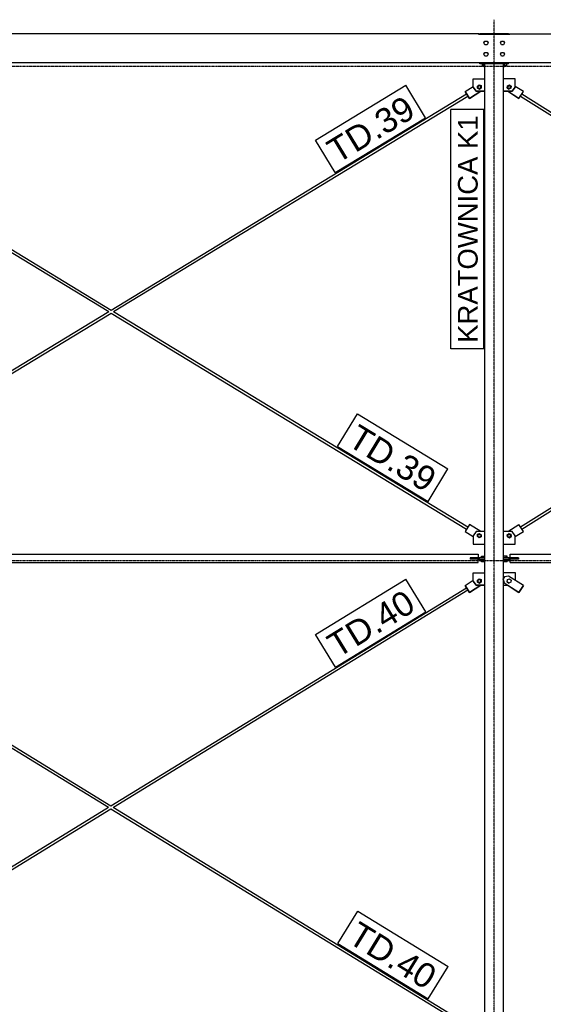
# Model space of a CAD drawing. Header units: millimetres. Extents: x -288865 to 11255, y 102926 to 380857.
# Tile 89 of 142: x -161327 to -158786, y 274757 to 279538. Entities that reach past the tile are written whole.
import ezdxf

# ---------------------------------------------------------------- set-up
doc = ezdxf.new("R2010")
doc.units = ezdxf.units.MM
doc.header["$MEASUREMENT"] = 0
doc.set_wipeout_variables(frame=1)
doc.linetypes.add('DXK_LINE_DOT3', pattern=[5.9187, 2.979, -0.9799, 0.9799, -0.9799])
for name, color, linetype in [('TS_INNE_OBIEKTY', 7, 'Continuous'), ('TS_LINIE_WIDOCZNE', 7, 'Continuous'), ('TS_OPISY', 7, 'Continuous'), ('TS_OPISY_LINIE', 7, 'Continuous'), ('TS_OPISY_RAMKA', 7, 'Continuous')]:
    doc.layers.add(name, color=color, linetype=linetype)
doc.styles.add('ARIAL', font='arial.ttf')

# ---------------------------------------------------------------- blocks, each defined once
blk = doc.blocks.new('Part-65880428-1392 - 1330')
at = {"layer": 'TS_LINIE_WIDOCZNE', "color": 1, "linetype": 'Continuous'}
for p, q in [((38422.7, 59829.8), (38407.7, 59809.8)), ((38464.5, 59829.8), (38422.7, 59829.8)), ((38407.7, 59809.8), (38407.7, 59769.6)), ((38407.7, 59769.8), (38464.5, 59769.8)), ((38430.7, 59809.8), (38431, 59811.9)), ((38431, 59807.6), (38430.7, 59809.8)), ((38431, 59811.9), (38432, 59813.9)), ((38432, 59805.7), (38431, 59807.6)), ((38432, 59813.9), (38433.5, 59815.4)), ((38433.5, 59804.1), (38432, 59805.7)), ((38433.5, 59815.4), (38435.5, 59816.4)), ((38435.5, 59803.1), (38433.5, 59804.1)), ((38435.5, 59816.4), (38437.7, 59816.8)), ((38437.6, 59802.8), (38435.5, 59803.1)), ((38439.8, 59803.1), (38437.6, 59802.8)), ((38437.7, 59816.6), (38437.7, 59816.8)), ((38437.7, 59816.8), (38439.8, 59816.4)), ((38439.8, 59816.4), (38441.8, 59815.4)), ((38441.8, 59804.1), (38439.8, 59803.1)), ((38441.8, 59815.4), (38443.3, 59813.9)), ((38443.3, 59805.6), (38441.8, 59804.1)), ((38443.3, 59813.9), (38444.3, 59811.9)), ((38444.3, 59807.6), (38443.3, 59805.6)), ((38444.3, 59811.9), (38444.7, 59809.8)), ((38444.7, 59809.8), (38444.3, 59807.6)), ((38407.7, 59769.6), (38464.5, 59769.6))]:
    blk.add_line(p, q, dxfattribs=at)
blk = doc.blocks.new('Part-65880428-1750 - 1330')
at = {"layer": 'TS_LINIE_WIDOCZNE', "color": 1, "linetype": 'Continuous'}
blk.add_line((38435, 62247.5), (38440, 62247.5), dxfattribs=at)
blk = doc.blocks.new('Part-65880428-1370 - 1330')
at = {"layer": 'TS_LINIE_WIDOCZNE', "color": 1, "linetype": 'Continuous'}
for p, q in [((38407.6, 59590), (38407.6, 59630)), ((38407.6, 59630), (38464.5, 59630)), ((38407.6, 59589.8), (38407.6, 59590)), ((38407.6, 59590), (38422.6, 59570)), ((38422.6, 59569.8), (38407.6, 59589.8)), ((38430.6, 59590.1), (38431, 59592.3)), ((38431, 59588), (38430.6, 59590.1)), ((38431, 59592.1), (38430.7, 59590.1)), ((38431, 59592.3), (38432, 59594.2)), ((38432, 59594.1), (38431, 59592.1)), ((38432, 59586), (38431, 59588)), ((38432, 59594.2), (38433.5, 59595.8)), ((38433.5, 59595.6), (38432, 59594.1)), ((38433.5, 59584.5), (38432, 59586)), ((38433.5, 59595.8), (38435.5, 59596.8)), ((38435.5, 59596.6), (38433.5, 59595.6)), ((38435.5, 59583.5), (38433.5, 59584.5)), ((38435.5, 59596.8), (38437.6, 59597.1)), ((38437.6, 59597), (38435.5, 59596.6)), ((38437.6, 59583.1), (38435.5, 59583.5)), ((38437.6, 59597), (38437.6, 59597.1)), ((38437.6, 59597.1), (38439.8, 59596.8)), ((38439.8, 59596.6), (38437.6, 59597)), ((38439.8, 59583.5), (38437.6, 59583.1)), ((38439.8, 59596.8), (38441.8, 59595.8)), ((38441.8, 59595.6), (38439.8, 59596.6)), ((38441.8, 59584.5), (38439.8, 59583.5)), ((38441.8, 59595.8), (38443.3, 59594.2)), ((38443.3, 59594.1), (38441.8, 59595.6)), ((38443.3, 59586), (38441.8, 59584.5)), ((38443.3, 59594.2), (38444.3, 59592.3)), ((38444.3, 59592.1), (38443.3, 59594.1)), ((38444.3, 59588), (38443.3, 59586)), ((38444.3, 59592.3), (38444.6, 59590.1)), ((38444.6, 59590), (38444.3, 59592.1)), ((38444.6, 59590.1), (38444.3, 59588)), ((38422.6, 59569.8), (38422.6, 59570)), ((38422.6, 59570), (38464.5, 59570)), ((38464.5, 59569.8), (38422.6, 59569.8))]:
    blk.add_line(p, q, dxfattribs=at)
blk = doc.blocks.new('Part-65880428-1390 - 1330')
at = {"layer": 'TS_LINIE_WIDOCZNE', "color": 1, "linetype": 'Continuous'}
for p, q in [((38555.5, 59696.8), (38582, 59696.8)), ((38582, 59690.8), (38555.5, 59690.8)), ((38582, 59696.8), (38582, 59690.8))]:
    blk.add_line(p, q, dxfattribs=at)
blk = doc.blocks.new('Part-65880428-1391 - 1330')
at = {"layer": 'TS_LINIE_WIDOCZNE', "color": 1, "linetype": 'Continuous'}
for p, q in [((38612.3, 62028.3), (38555.5, 62028.3)), ((38612.3, 61988.2), (38612.3, 62028.3)), ((38575.4, 61988.7), (38575.7, 61990.8)), ((38575.7, 61990.7), (38575.4, 61988.6)), ((38575.7, 61986.5), (38575.4, 61988.7)), ((38575.7, 61990.8), (38576.7, 61992.8)), ((38576.7, 61992.6), (38575.7, 61990.7)), ((38576.7, 61984.6), (38575.7, 61986.5)), ((38576.7, 61992.8), (38578.2, 61994.3)), ((38578.2, 61994.2), (38576.7, 61992.6)), ((38578.2, 61983), (38576.7, 61984.6)), ((38578.2, 61994.3), (38580.2, 61995.3)), ((38580.2, 61995.2), (38578.2, 61994.2)), ((38580.2, 61982), (38578.2, 61983)), ((38580.2, 61995.3), (38582.4, 61995.7)), ((38582.4, 61995.5), (38580.2, 61995.2)), ((38582.4, 61981.7), (38580.2, 61982)), ((38582.4, 61995.5), (38582.4, 61995.7)), ((38582.4, 61995.7), (38584.5, 61995.3)), ((38584.5, 61995.2), (38582.4, 61995.5)), ((38584.5, 61982), (38582.4, 61981.7)), ((38584.5, 61995.3), (38586.5, 61994.3)), ((38586.5, 61994.2), (38584.5, 61995.2)), ((38586.5, 61983), (38584.5, 61982)), ((38586.5, 61994.3), (38588, 61992.8)), ((38588, 61992.6), (38586.5, 61994.2)), ((38588, 61984.6), (38586.5, 61983)), ((38588, 61992.8), (38589, 61990.8)), ((38589, 61990.7), (38588, 61992.6)), ((38589, 61986.5), (38588, 61984.6)), ((38589, 61990.8), (38589.4, 61988.7)), ((38589.3, 61988.6), (38589, 61990.7)), ((38589.4, 61988.7), (38589, 61986.5)), ((38597.3, 61968.4), (38612.3, 61988.4)), ((38612.3, 61988.2), (38597.3, 61968.2)), ((38555.5, 61968.4), (38597.3, 61968.4)), ((38597.3, 61968.2), (38555.5, 61968.2)), ((38597.3, 61968.2), (38597.3, 61968.4))]:
    blk.add_line(p, q, dxfattribs=at)
blk = doc.blocks.new('Part-65880428-1393 - 1330')
at = {"layer": 'TS_LINIE_WIDOCZNE', "color": 1, "linetype": 'Continuous'}
for p, q in [((38407.7, 61988.5), (38407.7, 62028.5)), ((38407.7, 62028.5), (38464.5, 62028.5)), ((38407.7, 61988.4), (38407.7, 61988.5)), ((38407.7, 61988.5), (38422.7, 61968.5)), ((38422.7, 61968.4), (38407.7, 61988.4)), ((38430.6, 61988.7), (38431, 61990.8)), ((38431, 61986.5), (38430.6, 61988.7)), ((38431, 61990.7), (38430.7, 61988.6)), ((38431, 61990.8), (38432, 61992.8)), ((38432, 61992.6), (38431, 61990.7)), ((38432, 61984.6), (38431, 61986.5)), ((38432, 61992.8), (38433.5, 61994.3)), ((38433.5, 61994.2), (38432, 61992.6)), ((38433.5, 61983), (38432, 61984.6)), ((38433.5, 61994.3), (38435.5, 61995.3)), ((38435.5, 61995.2), (38433.5, 61994.2)), ((38435.5, 61982), (38433.5, 61983)), ((38435.5, 61995.3), (38437.6, 61995.7)), ((38437.6, 61995.5), (38435.5, 61995.2)), ((38437.6, 61981.7), (38435.5, 61982)), ((38437.6, 61995.5), (38437.6, 61995.7)), ((38437.6, 61995.7), (38439.8, 61995.3)), ((38439.8, 61995.2), (38437.6, 61995.5)), ((38439.8, 61982), (38437.6, 61981.7)), ((38439.8, 61995.3), (38441.8, 61994.3)), ((38441.8, 61994.2), (38439.8, 61995.2)), ((38441.8, 61983), (38439.8, 61982)), ((38441.8, 61994.3), (38443.3, 61992.8)), ((38443.3, 61992.6), (38441.8, 61994.2)), ((38443.3, 61984.6), (38441.8, 61983)), ((38443.3, 61992.8), (38444.3, 61990.8)), ((38444.3, 61990.7), (38443.3, 61992.6)), ((38444.3, 61986.5), (38443.3, 61984.6)), ((38444.3, 61990.8), (38444.6, 61988.7)), ((38444.6, 61988.6), (38444.3, 61990.7)), ((38444.6, 61988.7), (38444.3, 61986.5)), ((38422.7, 61968.4), (38422.7, 61968.5)), ((38422.7, 61968.5), (38464.5, 61968.5)), ((38464.5, 61968.4), (38422.7, 61968.4))]:
    blk.add_line(p, q, dxfattribs=at)
blk = doc.blocks.new('Part-65880428-1394 - 1330')
at = {"layer": 'TS_LINIE_WIDOCZNE', "color": 1, "linetype": 'Continuous'}
for p, q in [((38597.3, 59829.8), (38555.5, 59829.8)), ((38612.3, 59809.8), (38597.3, 59829.8)), ((38555.5, 59769.8), (38612.3, 59769.8)), ((38575.3, 59809.8), (38575.7, 59811.9)), ((38575.7, 59807.6), (38575.3, 59809.8)), ((38575.7, 59811.9), (38576.7, 59813.9)), ((38576.7, 59805.6), (38575.7, 59807.6)), ((38576.7, 59813.9), (38578.2, 59815.4)), ((38578.2, 59804.1), (38576.7, 59805.6)), ((38578.2, 59815.4), (38580.2, 59816.4)), ((38580.2, 59803.1), (38578.2, 59804.1)), ((38580.2, 59816.4), (38582.3, 59816.8)), ((38582.4, 59802.8), (38580.2, 59803.1)), ((38582.3, 59816.6), (38582.3, 59816.8)), ((38582.3, 59816.8), (38584.5, 59816.4)), ((38584.5, 59803.1), (38582.4, 59802.8)), ((38584.5, 59816.4), (38586.5, 59815.4)), ((38586.5, 59804.1), (38584.5, 59803.1)), ((38586.5, 59815.4), (38588, 59813.9)), ((38588, 59805.7), (38586.5, 59804.1)), ((38588, 59813.9), (38589, 59811.9)), ((38589, 59807.6), (38588, 59805.7)), ((38589, 59811.9), (38589.3, 59809.8)), ((38589.3, 59809.8), (38589, 59807.6)), ((38612.3, 59769.8), (38612.3, 59809.8)), ((38612.3, 59769.6), (38612.3, 59769.8)), ((38555.5, 59769.6), (38612.3, 59769.6))]:
    blk.add_line(p, q, dxfattribs=at)
blk = doc.blocks.new('GridLine-65880428-2367 - 1330')
at = {"layer": 'TS_INNE_OBIEKTY', "color": 4, "linetype": 'DXK_LINE_DOT3'}
blk.add_line((33695.7, 59690.2), (51415.1, 59690.2), dxfattribs=at)
blk = doc.blocks.new('Part-65880428-1559 - 1330')
at = {"layer": 'TS_LINIE_WIDOCZNE', "color": 1, "linetype": 'Continuous'}
for p, q in [((35147.8, 59404.7), (35148.7, 59406.1)), ((35147.8, 59404.7), (36638.1, 58491.5)), ((35148.7, 59406.1), (35150.9, 59409.7)), ((35150.9, 59409.7), (35151.8, 59411.2)), ((35154.1, 59414.9), (36649.6, 58498.5)), ((36649.6, 58484.4), (38376.1, 57426.5)), ((36660.9, 58491.6), (38382.5, 57436.6))]:
    blk.add_line(p, q, dxfattribs=at)
blk = doc.blocks.new('Part-65880428-1432 - 1330')
at = {"layer": 'TS_LINIE_WIDOCZNE', "color": 1, "linetype": 'Continuous'}
for p, q in [((38559, 59609.7), (38553.6, 59601.3)), ((38553.6, 59601.3), (38558.2, 59580.6)), ((38553.6, 59601.3), (38553.6, 59601.2)), ((38558.2, 59580.5), (38553.6, 59601.2)), ((38558.2, 59580.6), (38629.9, 59535)), ((38558.2, 59580.6), (38558.2, 59580.5)), ((38629.9, 59534.9), (38558.2, 59580.5)), ((38579.7, 59614.4), (38559, 59609.7)), ((38651.4, 59568.8), (38579.7, 59614.4)), ((38629.9, 59535), (38651.4, 59568.8)), ((38651.4, 59568.7), (38629.9, 59534.9)), ((38629.9, 59535), (38629.9, 59534.9)), ((38651.4, 59568.8), (38651.4, 59568.7))]:
    blk.add_line(p, q, dxfattribs=at)
blk = doc.blocks.new('Part-65880428-1433 - 1330')
at = {"layer": 'TS_LINIE_WIDOCZNE', "color": 1, "linetype": 'Continuous'}
for p, q in [((38612.4, 59630), (38555.5, 59630)), ((38612.4, 59593.6), (38612.4, 59630)), ((38555.5, 59570), (38574.8, 59570)), ((38555.5, 59569.8), (38575, 59569.8))]:
    blk.add_line(p, q, dxfattribs=at)
blk = doc.blocks.new('Part-65880428-1555 - 1330')
at = {"layer": 'TS_LINIE_WIDOCZNE', "color": 1, "linetype": 'Continuous'}
for p, q in [((35148.4, 61804.8), (35149.2, 61806.3)), ((35148.4, 61804.8), (36638.8, 60898.7)), ((35149.2, 61806.3), (35151.4, 61809.9)), ((35151.4, 61809.9), (35152.3, 61811.4)), ((35154.6, 61815.1), (36650.3, 60905.7)), ((36650.3, 60891.7), (38376.1, 59842.5)), ((36661.7, 60898.8), (38382.5, 59852.6))]:
    blk.add_line(p, q, dxfattribs=at)
blk = doc.blocks.new('Part-65880428-1442 - 1330')
at = {"layer": 'TS_LINIE_WIDOCZNE', "color": 1, "linetype": 'Continuous'}
for p, q in [((38438, 59690.8), (38438, 59696.8)), ((38438, 59696.8), (38464.5, 59696.8)), ((38464.5, 59690.8), (38438, 59690.8))]:
    blk.add_line(p, q, dxfattribs=at)
blk = doc.blocks.new('Part-65880428-1459 - 1330')
at = {"layer": 'TS_LINIE_WIDOCZNE', "color": 1, "linetype": 'Continuous'}
for p, q in [((38637.5, 61945.1), (38865.9, 61801.2)), ((38643.9, 61955.3), (38872.3, 61811.3)), ((38866.8, 61802.6), (38865.9, 61801.2)), ((38867, 61803), (38866.8, 61802.6)), ((38872.3, 61811.3), (38871.4, 61809.8))]:
    blk.add_line(p, q, dxfattribs=at)
blk = doc.blocks.new('Part-65880428-1460 - 1330')
at = {"layer": 'TS_LINIE_WIDOCZNE', "color": 1, "linetype": 'Continuous'}
for p, q in [((38637.5, 59852.6), (38865.9, 59996.4)), ((38643.9, 59842.5), (38872.6, 59986.5)), ((38872.6, 59986.5), (38871.7, 59988))]:
    blk.add_line(p, q, dxfattribs=at)
blk = doc.blocks.new('Part-65880428-1579 - 1330')
at = {"layer": 'TS_LINIE_WIDOCZNE', "color": 1, "linetype": 'Continuous'}
for p, q in [((38580, 62247.5), (38440, 62247.5)), ((38440, 62247.5), (38440, 62243.5)), ((38580, 62243.5), (38580, 62247.5))]:
    blk.add_line(p, q, dxfattribs=at)
blk = doc.blocks.new('Part-65880428-1481 - 1330')
at = {"layer": 'TS_LINIE_WIDOCZNE', "color": 1, "linetype": 'Continuous'}
for p, q in [((38464.5, 57390.4), (38464.5, 62102.5)), ((38555.5, 59604.3), (38555.5, 62102.5)), ((38555.5, 57390.7), (38555.5, 59592.8))]:
    blk.add_line(p, q, dxfattribs=at)
blk = doc.blocks.new('Part-65880428-1649 - 1330')
at = {"layer": 'TS_LINIE_WIDOCZNE', "color": 1, "linetype": 'Continuous'}
for p, q in [((38627.1, 59702.8), (38555.5, 59702.8)), ((38582.1, 59696.8), (38582.1, 59702.8)), ((38627.1, 59696.8), (38582.1, 59696.8)), ((38627.1, 59702.8), (38627.1, 59696.8))]:
    blk.add_line(p, q, dxfattribs=at)
blk = doc.blocks.new('Bolt-65880428-2142 - 1330')
at = {"layer": 'TS_INNE_OBIEKTY', "color": 1, "linetype": 'Continuous'}
for p, q in [((38451.1, 62102.5), (38451.1, 62091.9)), ((38451.1, 62091.9), (38464.5, 62091.9)), ((38458.1, 62091.9), (38458.1, 62102.5)), ((38568.9, 62091.9), (38555.5, 62091.9)), ((38561.9, 62091.9), (38561.9, 62102.5)), ((38568.9, 62102.5), (38568.9, 62091.9))]:
    blk.add_line(p, q, dxfattribs=at)
blk = doc.blocks.new('Part-65880428-1653 - 1330')
at = {"layer": 'TS_LINIE_WIDOCZNE', "color": 1, "linetype": 'Continuous'}
for p, q in [((38368.6, 61967.3), (38407.7, 61992.1)), ((38368.6, 61967.2), (38368.6, 61967.3)), ((38368.6, 61967.3), (38390.1, 61933.6)), ((38390.1, 61933.4), (38368.6, 61967.2)), ((38445, 61968.4), (38390.1, 61933.4)), ((38390.1, 61933.6), (38444.8, 61968.4)), ((38390.1, 61933.4), (38390.1, 61933.6))]:
    blk.add_line(p, q, dxfattribs=at)
blk = doc.blocks.new('Part-65880428-1661 - 1330')
at = {"layer": 'TS_LINIE_WIDOCZNE', "color": 1, "linetype": 'Continuous'}
for p, q in [((38368.6, 59568.8), (38407.6, 59593.6)), ((38368.6, 59568.7), (38368.6, 59568.8)), ((38368.6, 59568.8), (38390.1, 59535)), ((38390.1, 59534.9), (38368.6, 59568.7)), ((38445, 59569.8), (38390.1, 59534.9)), ((38390.1, 59535), (38444.8, 59569.8)), ((38390.1, 59534.9), (38390.1, 59535))]:
    blk.add_line(p, q, dxfattribs=at)
blk = doc.blocks.new('Part-65880428-1529 - 1330')
at = {"layer": 'TS_LINIE_WIDOCZNE', "color": 1, "linetype": 'Continuous'}
for p, q in [((38440, 62102.5), (38440, 62107.5)), ((38580, 62102.5), (38440, 62102.5)), ((38580, 62102.5), (38580, 62107.5))]:
    blk.add_line(p, q, dxfattribs=at)
blk = doc.blocks.new('Part-65880428-1651 - 1330')
at = {"layer": 'TS_LINIE_WIDOCZNE', "color": 1, "linetype": 'Continuous'}
for p, q in [((38651.4, 61967.2), (38612.3, 61992)), ((38629.9, 61933.3), (38575, 61968.2)), ((38575.2, 61968.2), (38629.9, 61933.4)), ((38629.9, 61933.4), (38651.4, 61967.2)), ((38629.9, 61933.3), (38638.2, 61946.3)), ((38629.9, 61933.4), (38629.9, 61933.3)), ((38643.2, 61954.2), (38651.4, 61967)), ((38651.4, 61967), (38651.4, 61967.2))]:
    blk.add_line(p, q, dxfattribs=at)
blk = doc.blocks.new('Part-65880428-1554 - 1330')
at = {"layer": 'TS_LINIE_WIDOCZNE', "color": 1, "linetype": 'Continuous'}
for p, q in [((36650.3, 60905.7), (38376.1, 61955.5)), ((36661.9, 60898.7), (38382.5, 61945.3)), ((35148.1, 59991.9), (36639, 60898.8)), ((35154.3, 59981.7), (36650.3, 60891.7)), ((35149.1, 59990.4), (35148.1, 59991.9)), ((35148.1, 59991.9), (35149, 59990.5)), ((35149.6, 59989.4), (35149, 59990.5)), ((35151.3, 59986.7), (35149.1, 59990.4)), ((35153.5, 59983.1), (35151.3, 59986.7)), ((35151.7, 59985.9), (35153.4, 59983.2)), ((35153.4, 59983.2), (35154.3, 59981.7)), ((35154.3, 59981.7), (35153.5, 59983.1))]:
    blk.add_line(p, q, dxfattribs=at)
blk = doc.blocks.new('Part-65880428-1558 - 1330')
at = {"layer": 'TS_LINIE_WIDOCZNE', "color": 1, "linetype": 'Continuous'}
for p, q in [((36649.6, 58498.5), (38376.1, 59556.9)), ((36661.1, 58491.5), (38382.5, 59546.8)), ((35147.6, 57577.7), (36638.3, 58491.6)), ((35153.9, 57567.5), (36649.6, 58484.4)), ((35148.6, 57576.2), (35147.6, 57577.7)), ((35147.6, 57577.7), (35148.5, 57576.2)), ((35149.1, 57575.1), (35148.5, 57576.2)), ((35150.8, 57572.5), (35148.6, 57576.2)), ((35153, 57568.9), (35150.8, 57572.5)), ((35151.1, 57571.8), (35152.9, 57569)), ((35152.9, 57569), (35153.9, 57567.5)), ((35153.9, 57567.5), (35153, 57568.9))]:
    blk.add_line(p, q, dxfattribs=at)
blk = doc.blocks.new('Part-65880428-3638 - 1330')
at = {"layer": 'TS_LINIE_WIDOCZNE', "color": 1, "linetype": 'Continuous'}
for p, q in [((38460, 62089.5), (38460, 62102.5)), ((38460, 62089.5), (38464.5, 62089.5)), ((38555.5, 62089.5), (38560, 62089.5)), ((38560, 62089.5), (38560, 62102.5))]:
    blk.add_line(p, q, dxfattribs=at)
blk = doc.blocks.new('Part-65880428-1650 - 1330')
at = {"layer": 'TS_LINIE_WIDOCZNE', "color": 1, "linetype": 'Continuous'}
for p, q in [((38464.5, 59702.8), (38392.7, 59702.8)), ((38392.7, 59702.8), (38392.7, 59696.8)), ((38437.7, 59696.8), (38392.7, 59696.8)), ((38437.7, 59696.8), (38437.7, 59702.8)), ((38438, 59696.8), (38437.7, 59696.8))]:
    blk.add_line(p, q, dxfattribs=at)
blk = doc.blocks.new('Part-65880428-1652 - 1330')
at = {"layer": 'TS_LINIE_WIDOCZNE', "color": 1, "linetype": 'Continuous'}
for p, q in [((38390.1, 59864.4), (38368.6, 59830.7)), ((38368.6, 59830.7), (38407.7, 59805.9)), ((38368.6, 59830.7), (38368.6, 59830.5)), ((38368.6, 59830.5), (38407.7, 59805.7)), ((38444.6, 59829.8), (38390.1, 59864.4))]:
    blk.add_line(p, q, dxfattribs=at)
blk = doc.blocks.new('Part-65880428-1654 - 1330')
at = {"layer": 'TS_LINIE_WIDOCZNE', "color": 1, "linetype": 'Continuous'}
for p, q in [((38575.4, 59829.8), (38629.9, 59864.4)), ((38612.3, 59805.9), (38651.4, 59830.7)), ((38612.3, 59805.7), (38651.4, 59830.5)), ((38651.4, 59830.7), (38629.9, 59864.4)), ((38651.4, 59830.5), (38651.4, 59830.7))]:
    blk.add_line(p, q, dxfattribs=at)
blk = doc.blocks.new('GridLine-65880428-2355 - 1330')
at = {"layer": 'TS_INNE_OBIEKTY', "color": 4, "linetype": 'DXK_LINE_DOT3'}
blk.add_line((38510, 49250.8), (38510, 62316), dxfattribs=at)
blk = doc.blocks.new('Part-65880428-1820 - 1330')
at = {"layer": 'TS_LINIE_WIDOCZNE', "color": 1, "linetype": 'Continuous'}
for p, q in [((38587.1, 59702.8), (38587.1, 59719.8)), ((38587.1, 59719.8), (42032.7, 59719.8)), ((38587.1, 59679.8), (38587.1, 59696.8)), ((38587.1, 59679.8), (42032.7, 59679.8)), ((42032.7, 59719.8), (42032.7, 59702.8)), ((42032.7, 59679.8), (42032.7, 59696.8))]:
    blk.add_line(p, q, dxfattribs=at)
blk = doc.blocks.new('Part-65880428-1751 - 1330')
at = {"layer": 'TS_LINIE_WIDOCZNE', "color": 1, "linetype": 'Continuous'}
blk.add_line((38580, 62247.5), (38585, 62247.5), dxfattribs=at)
blk = doc.blocks.new('Part-65880428-1833 - 1330')
at = {"layer": 'TS_LINIE_WIDOCZNE', "color": 1, "linetype": 'Continuous'}
for p, q in [((34871.6, 59702.8), (34871.6, 59719.8)), ((34871.6, 59719.8), (38432.7, 59719.8)), ((34871.6, 59679.8), (34871.6, 59696.8)), ((34871.6, 59679.8), (38432.7, 59679.8)), ((38432.7, 59719.8), (38432.7, 59702.8)), ((38432.7, 59679.8), (38432.7, 59696.8))]:
    blk.add_line(p, q, dxfattribs=at)
blk = doc.blocks.new('Part-65880428-1835 - 1330')
at = {"layer": 'TS_LINIE_WIDOCZNE', "color": 1, "linetype": 'Continuous'}
for p, q in [((38435, 62247.5), (34845, 62247.5)), ((38435, 62243.5), (38435, 62247.5)), ((38585, 62243.5), (38435, 62243.5)), ((38585, 62247.5), (42035, 62247.5)), ((38585, 62247.5), (38585, 62243.5)), ((34705, 62107.5), (42105, 62107.5))]:
    blk.add_line(p, q, dxfattribs=at)
blk = doc.blocks.new('Bolt-65880428-3867 - 1330')
at = {"layer": 'TS_INNE_OBIEKTY', "color": 1, "linetype": 'Continuous'}
for p, q in [((38447.6, 59702.8), (38447.6, 59710.7)), ((38447.6, 59710.7), (38464.5, 59710.7)), ((38447.6, 59682.9), (38447.6, 59690.8)), ((38464.5, 59682.9), (38447.6, 59682.9)), ((38452.8, 59702.8), (38452.8, 59710.7)), ((38452.8, 59682.9), (38452.8, 59690.8)), ((38463.1, 59702.8), (38463.1, 59710.7)), ((38463.1, 59682.9), (38463.1, 59690.8))]:
    blk.add_line(p, q, dxfattribs=at)
blk = doc.blocks.new('Bolt-65880428-1898 - 1330')
at = {"layer": 'TS_INNE_OBIEKTY', "color": 1, "linetype": 'Continuous'}
for p, q in [((38572.4, 59710.7), (38555.5, 59710.7)), ((38572.4, 59682.9), (38555.5, 59682.9)), ((38556.9, 59702.8), (38556.9, 59710.7)), ((38556.9, 59682.9), (38556.9, 59690.8)), ((38567.2, 59702.8), (38567.2, 59710.7)), ((38567.2, 59682.9), (38567.2, 59690.8)), ((38572.4, 59702.8), (38572.4, 59710.7)), ((38572.4, 59682.9), (38572.4, 59690.8))]:
    blk.add_line(p, q, dxfattribs=at)
blk = doc.blocks.new('Bolt-65880428-1899 - 1330')
at = {"layer": 'TS_INNE_OBIEKTY', "color": 1, "linetype": 'Continuous'}
for p, q in [((38572.8, 61985.2), (38574, 61995.6)), ((38572.8, 61985.1), (38572.8, 61985.2)), ((38581.1, 61979), (38572.8, 61985.2)), ((38572.8, 61985.1), (38581.1, 61978.8)), ((38574, 61995.6), (38583.6, 61999.6)), ((38590.7, 61983.1), (38581.1, 61979)), ((38590.7, 61982.9), (38581.1, 61978.8)), ((38581.1, 61978.8), (38581.1, 61979)), ((38583.6, 61999.6), (38591.9, 61993.4)), ((38591.9, 61993.4), (38590.7, 61983.1)), ((38591.9, 61993.2), (38590.7, 61982.9)), ((38590.7, 61982.9), (38590.7, 61983.1))]:
    blk.add_line(p, q, dxfattribs=at)
blk = doc.blocks.new('Bolt-65880428-1900 - 1330')
at = {"layer": 'TS_INNE_OBIEKTY', "color": 1, "linetype": 'Continuous'}
for p, q in [((38429.3, 59817), (38438.9, 59821.1)), ((38438.9, 59821.1), (38447.2, 59814.8)), ((38428.1, 59806.7), (38429.3, 59817)), ((38428.1, 59806.5), (38428.1, 59806.7)), ((38436.4, 59800.4), (38428.1, 59806.7)), ((38436.4, 59800.3), (38428.1, 59806.5)), ((38446, 59804.5), (38436.4, 59800.4)), ((38446, 59804.3), (38436.4, 59800.3)), ((38436.4, 59800.3), (38436.4, 59800.4)), ((38447.2, 59814.8), (38446, 59804.5)), ((38447.2, 59814.7), (38446, 59804.3)), ((38446, 59804.3), (38446, 59804.5))]:
    blk.add_line(p, q, dxfattribs=at)
blk = doc.blocks.new('Bolt-65880428-1901 - 1330')
at = {"layer": 'TS_INNE_OBIEKTY', "color": 1, "linetype": 'Continuous'}
for p, q in [((38428.1, 61993.6), (38436.4, 61999.8)), ((38429.3, 61983.2), (38428.1, 61993.6)), ((38429.3, 61983.1), (38428.1, 61993.4)), ((38429.3, 61983.1), (38429.3, 61983.2)), ((38438.9, 61979.2), (38429.3, 61983.2)), ((38429.3, 61983.1), (38438.9, 61979)), ((38436.4, 61999.8), (38446, 61995.7)), ((38447.2, 61985.4), (38438.9, 61979.2)), ((38438.9, 61979), (38447.2, 61985.2)), ((38438.9, 61979), (38438.9, 61979.2)), ((38446, 61995.7), (38447.2, 61985.4)), ((38447.2, 61985.2), (38447.2, 61985.4))]:
    blk.add_line(p, q, dxfattribs=at)
blk = doc.blocks.new('Bolt-65880428-1902 - 1330')
at = {"layer": 'TS_INNE_OBIEKTY', "color": 1, "linetype": 'Continuous'}
for p, q in [((38572.8, 59814.8), (38581.1, 59821.1)), ((38581.1, 59821.1), (38590.7, 59817)), ((38574, 59804.5), (38572.8, 59814.8)), ((38572.8, 59814.7), (38574, 59804.3)), ((38574, 59804.3), (38574, 59804.5)), ((38583.6, 59800.4), (38574, 59804.5)), ((38574, 59804.3), (38583.6, 59800.3)), ((38591.9, 59806.7), (38583.6, 59800.4)), ((38583.6, 59800.3), (38591.9, 59806.5)), ((38583.6, 59800.3), (38583.6, 59800.4)), ((38590.7, 59817), (38591.9, 59806.7)), ((38591.9, 59806.5), (38591.9, 59806.7))]:
    blk.add_line(p, q, dxfattribs=at)
blk = doc.blocks.new('Bolt-65880428-1908 - 1330')
at = {"layer": 'TS_INNE_OBIEKTY', "color": 1, "linetype": 'Continuous'}
for p, q in [((38428.1, 59595), (38436.4, 59601.2)), ((38429.3, 59584.7), (38428.1, 59595)), ((38429.3, 59584.5), (38428.1, 59594.9)), ((38429.3, 59584.5), (38429.3, 59584.7)), ((38438.9, 59580.6), (38429.3, 59584.7)), ((38429.3, 59584.5), (38438.9, 59580.5)), ((38436.4, 59601.2), (38446, 59597.2)), ((38447.2, 59586.8), (38438.9, 59580.6)), ((38438.9, 59580.5), (38447.2, 59586.7)), ((38438.9, 59580.5), (38438.9, 59580.6)), ((38446, 59597.2), (38447.2, 59586.8)), ((38447.2, 59586.7), (38447.2, 59586.8))]:
    blk.add_line(p, q, dxfattribs=at)
blk = doc.blocks.new('Bolt-65880428-1960 - 1330')
at = {"layer": 'TS_INNE_OBIEKTY', "color": 1, "linetype": 'Continuous'}
for p, q in [((38572.8, 59586.7), (38574, 59597)), ((38572.8, 59586.5), (38572.8, 59586.7)), ((38581.1, 59580.5), (38572.8, 59586.7)), ((38572.8, 59586.5), (38581.1, 59580.3)), ((38574, 59597), (38583.6, 59601.1)), ((38590.7, 59584.5), (38581.1, 59580.5)), ((38590.7, 59584.4), (38581.1, 59580.3)), ((38581.1, 59580.3), (38581.1, 59580.5)), ((38583.6, 59601.1), (38591.9, 59594.8)), ((38591.9, 59594.8), (38590.7, 59584.5)), ((38591.9, 59594.7), (38590.7, 59584.4)), ((38590.7, 59584.4), (38590.7, 59584.5))]:
    blk.add_line(p, q, dxfattribs=at)
blk = doc.blocks.new('Bolt-65880428-1988 - 1330')
at = {"layer": 'TS_INNE_OBIEKTY', "color": 1, "linetype": 'Continuous'}
for p, q in [((38459.6, 62203.5), (38464.8, 62212.5)), ((38464.8, 62212.5), (38475.2, 62212.5)), ((38475.2, 62212.5), (38480.4, 62203.5)), ((38539.6, 62203.5), (38544.8, 62212.5)), ((38544.8, 62212.5), (38555.2, 62212.5)), ((38555.2, 62212.5), (38560.4, 62203.5)), ((38464.8, 62194.5), (38459.6, 62203.5)), ((38475.2, 62194.5), (38464.8, 62194.5)), ((38480.4, 62203.5), (38475.2, 62194.5)), ((38544.8, 62194.5), (38539.6, 62203.5)), ((38555.2, 62194.5), (38544.8, 62194.5)), ((38560.4, 62203.5), (38555.2, 62194.5)), ((38459.6, 62148.5), (38464.8, 62157.5)), ((38464.8, 62139.5), (38459.6, 62148.5)), ((38464.8, 62157.5), (38475.2, 62157.5)), ((38475.2, 62139.5), (38464.8, 62139.5)), ((38475.2, 62157.5), (38480.4, 62148.5)), ((38480.4, 62148.5), (38475.2, 62139.5)), ((38539.6, 62148.5), (38544.8, 62157.5)), ((38544.8, 62139.5), (38539.6, 62148.5)), ((38544.8, 62157.5), (38555.2, 62157.5)), ((38555.2, 62139.5), (38544.8, 62139.5)), ((38555.2, 62157.5), (38560.4, 62148.5)), ((38560.4, 62148.5), (38555.2, 62139.5))]:
    blk.add_line(p, q, dxfattribs=at)
blk = doc.blocks.new('Bolt-65880428-1996 - 1330')
at = {"layer": 'TS_INNE_OBIEKTY', "color": 1, "linetype": 'Continuous'}
for p, q in [((38447.6, 59702.8), (38447.6, 59710.7)), ((38447.6, 59710.7), (38464.5, 59710.7)), ((38447.6, 59682.9), (38447.6, 59690.8)), ((38464.5, 59682.9), (38447.6, 59682.9)), ((38452.8, 59702.8), (38452.8, 59710.7)), ((38452.8, 59682.9), (38452.8, 59690.8)), ((38463.1, 59702.8), (38463.1, 59710.7)), ((38463.1, 59682.9), (38463.1, 59690.8))]:
    blk.add_line(p, q, dxfattribs=at)
blk = doc.blocks.new('Bolt-65880428-4042 - 1330')
at = {"layer": 'TS_INNE_OBIEKTY', "color": 1, "linetype": 'Continuous'}
for p, q in [((38451.1, 62102.5), (38451.1, 62091.9)), ((38451.1, 62091.9), (38464.5, 62091.9)), ((38458.1, 62091.9), (38458.1, 62102.5)), ((38568.9, 62091.9), (38555.5, 62091.9)), ((38561.9, 62091.9), (38561.9, 62102.5)), ((38568.9, 62102.5), (38568.9, 62091.9))]:
    blk.add_line(p, q, dxfattribs=at)
blk = doc.blocks.new('GridLine-65880428-2368 - 1330')
at = {"layer": 'TS_INNE_OBIEKTY', "color": 4, "linetype": 'DXK_LINE_DOT3'}
blk.add_line((33695.7, 62090.2), (51415.1, 62090.2), dxfattribs=at)
blk = doc.blocks.new('Bolt-65880428-3846 - 1330')
at = {"layer": 'TS_INNE_OBIEKTY', "color": 1, "linetype": 'Continuous'}
for p, q in [((38572.4, 59710.7), (38555.5, 59710.7)), ((38572.4, 59682.9), (38555.5, 59682.9)), ((38556.9, 59702.8), (38556.9, 59710.7)), ((38556.9, 59682.9), (38556.9, 59690.8)), ((38567.2, 59702.8), (38567.2, 59710.7)), ((38567.2, 59682.9), (38567.2, 59690.8)), ((38572.4, 59702.8), (38572.4, 59710.7)), ((38572.4, 59682.9), (38572.4, 59690.8))]:
    blk.add_line(p, q, dxfattribs=at)
blk = doc.blocks.new('Mark-65880428-5431 - 1330')
blk.add_wipeout([(38178.6, 60017.6), (38243.5, 60124.4), (37855.8, 60360.1), (37790.9, 60253.3)]).dxf.layer = 'TS_OPISY_LINIE'
blk.add_wipeout([(38178.6, 60017.6), (38243.5, 60124.4), (37855.8, 60360.1), (37790.9, 60253.3)]).dxf.layer = 'TS_OPISY_LINIE'
at = {"layer": 'TS_OPISY_RAMKA', "linetype": 'Continuous'}
for p, q in [((37749.6, 60243.2), (37845.7, 60401.3)), ((37845.7, 60401.3), (38284.7, 60134.4)), ((37749.6, 60243.2), (38188.6, 59976.4)), ((38188.6, 59976.4), (38284.7, 60134.4))]:
    blk.add_line(p, q, dxfattribs=at)
at = {"layer": 'TS_OPISY', "style": 'ARIAL'}
blk.add_text('TD.39', height=119.38, rotation=-31.3007, dxfattribs=at).set_placement((37790.9, 60253.3))
blk = doc.blocks.new('Mark-65880428-5435 - 1330')
blk.add_wipeout([(38179.2, 57602.3), (38244.5, 57708.8), (37857.6, 57945.9), (37792.3, 57839.4)]).dxf.layer = 'TS_OPISY_LINIE'
blk.add_wipeout([(38179.2, 57602.3), (38244.5, 57708.8), (37857.6, 57945.9), (37792.3, 57839.4)]).dxf.layer = 'TS_OPISY_LINIE'
at = {"layer": 'TS_OPISY_RAMKA', "linetype": 'Continuous'}
for p, q in [((37751, 57829.4), (37847.7, 57987.2)), ((37847.7, 57987.2), (38285.7, 57718.8)), ((37751, 57829.4), (38189.1, 57561)), ((38189.1, 57561), (38285.7, 57718.8))]:
    blk.add_line(p, q, dxfattribs=at)
at = {"layer": 'TS_OPISY', "style": 'ARIAL'}
blk.add_text('TD.40', height=119.38, rotation=-31.5012, dxfattribs=at).set_placement((37792.3, 57839.4))
blk = doc.blocks.new('Mark-65880428-5434 - 1330')
blk.add_wipeout([(38136.1, 59450.9), (38070.8, 59557.5), (37684, 59320.3), (37749.3, 59213.7)]).dxf.layer = 'TS_OPISY_LINIE'
blk.add_wipeout([(38136.1, 59450.9), (38070.8, 59557.5), (37684, 59320.3), (37749.3, 59213.7)]).dxf.layer = 'TS_OPISY_LINIE'
at = {"layer": 'TS_OPISY_RAMKA', "linetype": 'Continuous'}
for p, q in [((37642.7, 59330.2), (38080.7, 59598.7)), ((38177.4, 59441), (38080.7, 59598.7)), ((37739.4, 59172.5), (38177.4, 59441)), ((37739.4, 59172.5), (37642.7, 59330.2))]:
    blk.add_line(p, q, dxfattribs=at)
at = {"layer": 'TS_OPISY', "style": 'ARIAL'}
blk.add_text('TD.40', height=119.38, rotation=31.5127, dxfattribs=at).set_placement((37749.3, 59213.7))
blk = doc.blocks.new('Mark-65880428-5194 - 1330')
at = {"layer": 'TS_OPISY_RAMKA', "linetype": 'Continuous'}
for p, q in [((38299.5, 60716.9), (38299.5, 61880.3)), ((38459.5, 61880.3), (38299.5, 61880.3)), ((38459.5, 60716.9), (38459.5, 61880.3)), ((38459.5, 60716.9), (38299.5, 60716.9))]:
    blk.add_line(p, q, dxfattribs=at)
blk.add_wipeout([(38429.5, 61850.3), (38329.5, 61850.3), (38329.5, 60746.9), (38429.5, 60746.9)]).dxf.layer = 'TS_OPISY_LINIE'
blk.add_wipeout([(38429.5, 61850.3), (38329.5, 61850.3), (38329.5, 60746.9), (38429.5, 60746.9)]).dxf.layer = 'TS_OPISY_LINIE'
at = {"layer": 'TS_OPISY', "style": 'ARIAL'}
blk.add_text('KRATOWNICA K1', height=95.508, rotation=90.0002, dxfattribs=at).set_placement((38429.5, 60746.9))
blk = doc.blocks.new('Mark-65880428-5430 - 1330')
blk.add_wipeout([(38135.8, 61850.3), (38070.8, 61957.1), (37683.2, 61721.3), (37748.1, 61614.5)]).dxf.layer = 'TS_OPISY_LINIE'
blk.add_wipeout([(38135.8, 61850.3), (38070.8, 61957.1), (37683.2, 61721.3), (37748.1, 61614.5)]).dxf.layer = 'TS_OPISY_LINIE'
at = {"layer": 'TS_OPISY_RAMKA', "linetype": 'Continuous'}
for p, q in [((37642, 61731.3), (38080.9, 61998.3)), ((38177, 61840.2), (38080.9, 61998.3)), ((37738.1, 61573.3), (38177, 61840.2)), ((37738.1, 61573.3), (37642, 61731.3))]:
    blk.add_line(p, q, dxfattribs=at)
at = {"layer": 'TS_OPISY', "style": 'ARIAL'}
blk.add_text('TD.39', height=119.38, rotation=31.3121, dxfattribs=at).set_placement((37748.1, 61614.5))

msp = doc.modelspace()

# ---------------------------------------------------------------- block references
for name in ['GridLine-65880428-2355 - 1330', 'GridLine-65880428-2368 - 1330', 'Part-65880428-1835 - 1330', 'Part-65880428-1750 - 1330', 'Part-65880428-1579 - 1330', 'Part-65880428-1751 - 1330', 'Bolt-65880428-1988 - 1330', 'Part-65880428-1529 - 1330', 'Bolt-65880428-2142 - 1330', 'Bolt-65880428-4042 - 1330', 'Part-65880428-3638 - 1330', 'Part-65880428-1481 - 1330', 'Part-65880428-1393 - 1330', 'Part-65880428-1391 - 1330', 'Part-65880428-1653 - 1330', 'Bolt-65880428-1901 - 1330', 'Bolt-65880428-1899 - 1330', 'Part-65880428-1651 - 1330', 'Part-65880428-1554 - 1330', 'Part-65880428-1459 - 1330', 'Part-65880428-1555 - 1330', 'Part-65880428-1460 - 1330', 'Part-65880428-1652 - 1330', 'Part-65880428-1392 - 1330', 'Part-65880428-1394 - 1330', 'Part-65880428-1654 - 1330', 'GridLine-65880428-2367 - 1330', 'Bolt-65880428-1900 - 1330', 'Bolt-65880428-1902 - 1330', 'Part-65880428-1833 - 1330', 'Part-65880428-1650 - 1330', 'Part-65880428-1442 - 1330', 'Bolt-65880428-3867 - 1330', 'Bolt-65880428-1996 - 1330', 'Bolt-65880428-1898 - 1330', 'Bolt-65880428-3846 - 1330', 'Part-65880428-1649 - 1330', 'Part-65880428-1390 - 1330', 'Part-65880428-1820 - 1330', 'Part-65880428-1661 - 1330', 'Part-65880428-1370 - 1330', 'Bolt-65880428-1908 - 1330', 'Part-65880428-1432 - 1330', 'Part-65880428-1433 - 1330', 'Bolt-65880428-1960 - 1330', 'Part-65880428-1558 - 1330', 'Part-65880428-1559 - 1330']:
    msp.add_blockref(name, (-197533.7, 217222.2))

# ---------------------------------------------------------------- next in the draw order: block references
for name in ['Mark-65880428-5430 - 1330', 'Mark-65880428-5194 - 1330', 'Mark-65880428-5431 - 1330', 'Mark-65880428-5434 - 1330', 'Mark-65880428-5435 - 1330']:
    msp.add_blockref(name, (-197533.7, 217222.2))

doc.saveas('drawing.dxf')
